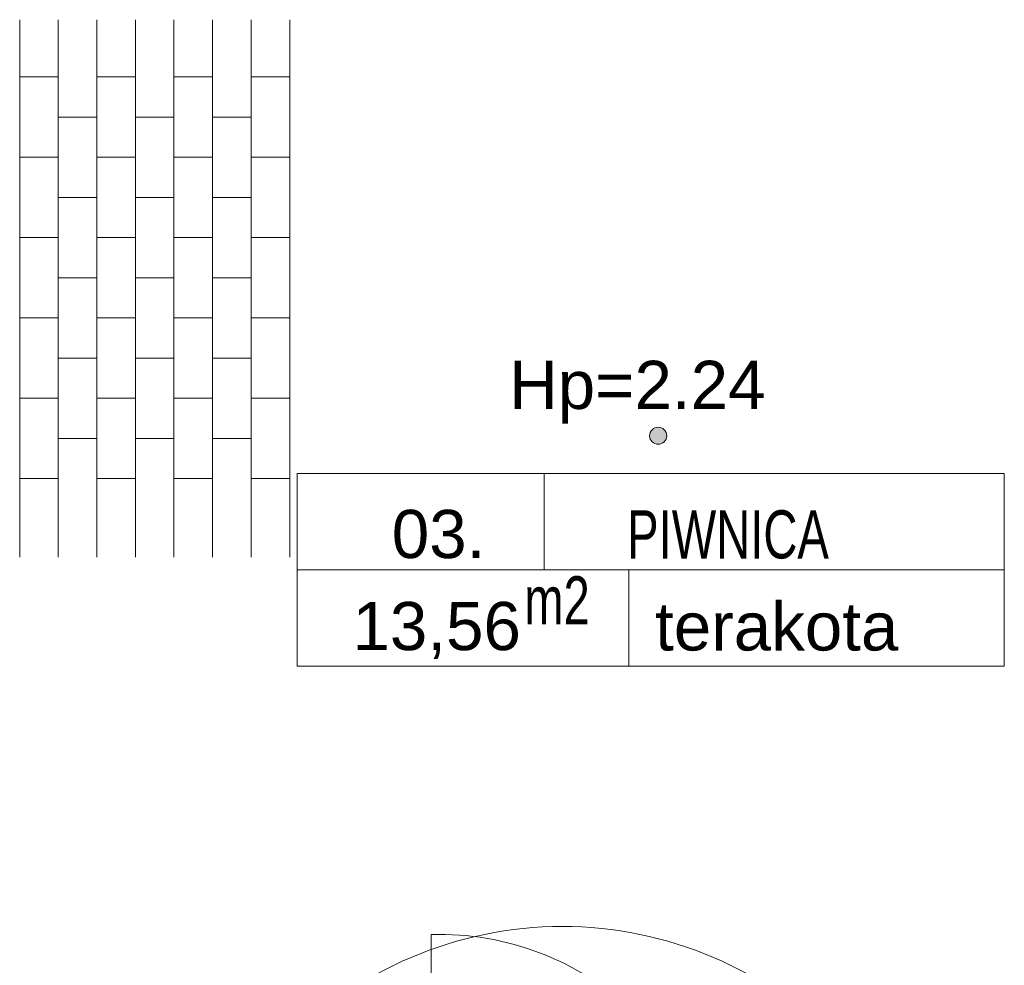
# Model space of a CAD drawing. Header units: millimetres. Extents: x -573548 to 674770, y -184010 to -47794.
# Tile 128 of 181: x 96132 to 99195, y -98054 to -95111. Entities that reach past the tile are written whole.
import ezdxf

# ---------------------------------------------------------------- set-up
doc = ezdxf.new("R2010")
doc.units = ezdxf.units.MM
for name, color, linetype, lineweight in [('A.02 RZUT PIWNICY_is$0$A-DRZWI_Nr_pióra__9', 8, 'Continuous', 9), ('A.02 RZUT PIWNICY_is$0$A-OPISY-2_Nr_pióra__2', 8, 'Continuous', 9), ('A.02 RZUT PIWNICY_is$0$A-OPISY-3_Nr_pióra__6', 8, 'Continuous', 9), ('A.02 RZUT PIWNICY_is$0$A-WYSOKOSCI_Nr_pióra__7', 8, 'Continuous', 9), ('A.02 RZUT PIWNICY_is$0$podciagi_Nr_pióra__1', 8, 'Continuous', 9), ('A.02 RZUT PIWNICY_is$0$POSADZKI_Nr_pióra__18', 8, 'Continuous', 9)]:
    doc.layers.add(name, color=color, linetype=linetype, lineweight=lineweight)
doc.styles.add('A.02 RZUT PIWNICY_is$0$STYL_AUTOMATYCZNY_1', font='arial.ttf')
doc.styles.add('A.02 RZUT PIWNICY_is$0$STYL_AUTOMATYCZNY_5', font='arial.ttf', dxfattribs={"width": 0.7})

# ---------------------------------------------------------------- blocks, each defined once
blk = doc.blocks.new('A.02 RZUT PIWNICY_is')
at = {"layer": 'A.02 RZUT PIWNICY_is$0$A-WYSOKOSCI_Nr_pióra__7'}
blk.add_hatch(color=256, dxfattribs=at).paths.add_polyline_path([(98715, -96405.9, 1), (98661.6, -96405.9, 1)])
at = {"layer": 'A.02 RZUT PIWNICY_is$0$A-DRZWI_Nr_pióra__9'}
blk.add_lwpolyline([(97981.4, -98825.7), (97982.4, -97958.2, -0.419837), (98881.2, -98820.1)], format="xyb", dxfattribs=at)
at = {"layer": 'A.02 RZUT PIWNICY_is$0$A-OPISY-3_Nr_pióra__6'}
for p, q in [((98333.3, -96523.3), (98333.3, -96823.3)), ((97565.4, -96823.3), (99765.4, -96823.3)), ((98597, -96823.3), (98597, -97123.3))]:
    blk.add_line(p, q, dxfattribs=at)
blk.add_lwpolyline([(97565.4, -97123.3), (97565.4, -96523.3), (99765.4, -96523.3), (99765.4, -97123.3)], close=True, dxfattribs=at)
at = {"layer": 'A.02 RZUT PIWNICY_is$0$A-WYSOKOSCI_Nr_pióra__7'}
blk.add_circle((98688.3, -96405.9), 26.7, dxfattribs=at)
at = {"layer": 'A.02 RZUT PIWNICY_is$0$podciagi_Nr_pióra__1'}
blk.add_arc((98389.9, -99129.7), 1196.6, 43.7228, 136.2772, dxfattribs=at)
at = {"layer": 'A.02 RZUT PIWNICY_is$0$POSADZKI_Nr_pióra__18'}
for p, q in [((96701.8, -95111.1), (96701.8, -96783.7)), ((96821.8, -95111.1), (96821.8, -96783.7)), ((96941.8, -95111.1), (96941.8, -96783.7)), ((97061.8, -95111.1), (97061.8, -96783.7)), ((97181.8, -95111.1), (97181.8, -96783.7)), ((97301.8, -95111.1), (97301.8, -96783.7)), ((97421.8, -95111.1), (97421.8, -96783.7)), ((97541.8, -95111.1), (97541.8, -96783.7)), ((96701.8, -95289.1), (96821.8, -95289.1)), ((96941.8, -95289.1), (97061.8, -95289.1)), ((97181.8, -95289.1), (97301.8, -95289.1)), ((97421.8, -95289.1), (97541.8, -95289.1)), ((96821.8, -95414.1), (96941.8, -95414.1)), ((97061.8, -95414.1), (97181.8, -95414.1)), ((97301.8, -95414.1), (97421.8, -95414.1)), ((96701.8, -95539.1), (96821.8, -95539.1)), ((96941.8, -95539.1), (97061.8, -95539.1)), ((97181.8, -95539.1), (97301.8, -95539.1)), ((97421.8, -95539.1), (97541.8, -95539.1)), ((96821.8, -95664.1), (96941.8, -95664.1)), ((97061.8, -95664.1), (97181.8, -95664.1)), ((97301.8, -95664.1), (97421.8, -95664.1)), ((96701.8, -95789.1), (96821.8, -95789.1)), ((96941.8, -95789.1), (97061.8, -95789.1)), ((97181.8, -95789.1), (97301.8, -95789.1)), ((97421.8, -95789.1), (97541.8, -95789.1)), ((96821.8, -95914.1), (96941.8, -95914.1)), ((97061.8, -95914.1), (97181.8, -95914.1)), ((97301.8, -95914.1), (97421.8, -95914.1)), ((96701.8, -96039.1), (96821.8, -96039.1)), ((96941.8, -96039.1), (97061.8, -96039.1)), ((97181.8, -96039.1), (97301.8, -96039.1)), ((97421.8, -96039.1), (97541.8, -96039.1)), ((96821.8, -96164.1), (96941.8, -96164.1)), ((97061.8, -96164.1), (97181.8, -96164.1)), ((97301.8, -96164.1), (97421.8, -96164.1)), ((96701.8, -96289.1), (96821.8, -96289.1)), ((96941.8, -96289.1), (97061.8, -96289.1)), ((97181.8, -96289.1), (97301.8, -96289.1)), ((97421.8, -96289.1), (97541.8, -96289.1)), ((96821.8, -96414.1), (96941.8, -96414.1)), ((97061.8, -96414.1), (97181.8, -96414.1)), ((97301.8, -96414.1), (97421.8, -96414.1)), ((96701.8, -96539.1), (96821.8, -96539.1)), ((96941.8, -96539.1), (97061.8, -96539.1)), ((97181.8, -96539.1), (97301.8, -96539.1)), ((97421.8, -96539.1), (97541.8, -96539.1))]:
    blk.add_line(p, q, dxfattribs=at)
at = {"layer": 'A.02 RZUT PIWNICY_is$0$A-OPISY-2_Nr_pióra__2', "char_height": 150}
for s, insert, attachment_point, style in [('\\A1;{\\pql;\\fArial|b0|i0|c238|p0;\\W1.000000;03.}', (97859.4, -96788.7), 7, 'A.02 RZUT PIWNICY_is$0$STYL_AUTOMATYCZNY_1'), ('\\A1;{\\pql;\\fArial|b0|i0|c238|p0;\\W0.700000;PIWNICA}', (98592, -96790.1), 7, 'A.02 RZUT PIWNICY_is$0$STYL_AUTOMATYCZNY_5'), ('\\A1;{\\pql;\\fArial|b0|i0|c238|p0;\\W0.700000;m2}', (98271.8, -96843.3), 1, 'A.02 RZUT PIWNICY_is$0$STYL_AUTOMATYCZNY_5'), ('\\A1;{\\pql;\\fArial|b0|i0|c238|p0;\\W1.000000;terakota}', (98678.8, -97076.4), 7, 'A.02 RZUT PIWNICY_is$0$STYL_AUTOMATYCZNY_1'), ('\\A1;{\\pql;\\fArial|b0|i0|c238|p0;\\W1.000000;13,56}', (97737, -97101), 7, 'A.02 RZUT PIWNICY_is$0$STYL_AUTOMATYCZNY_1')]:
    blk.add_mtext(s, dxfattribs=dict(at, insert=insert, attachment_point=attachment_point, style=style))
at = {"layer": 'A.02 RZUT PIWNICY_is$0$A-WYSOKOSCI_Nr_pióra__7', "insert": (98623.4, -96270.2), "char_height": 150, "attachment_point": 5, "style": 'A.02 RZUT PIWNICY_is$0$STYL_AUTOMATYCZNY_1'}
blk.add_mtext('\\A1;{\\pqc;\\fArial|b0|i0|c238|p0;\\W1.000000;Hp=2.24}', dxfattribs=at)

msp = doc.modelspace()

# ---------------------------------------------------------------- block references
at = {"ltscale": 10}
msp.add_blockref('A.02 RZUT PIWNICY_is', (-570.227, 0), dxfattribs=at)

doc.saveas('drawing.dxf')
